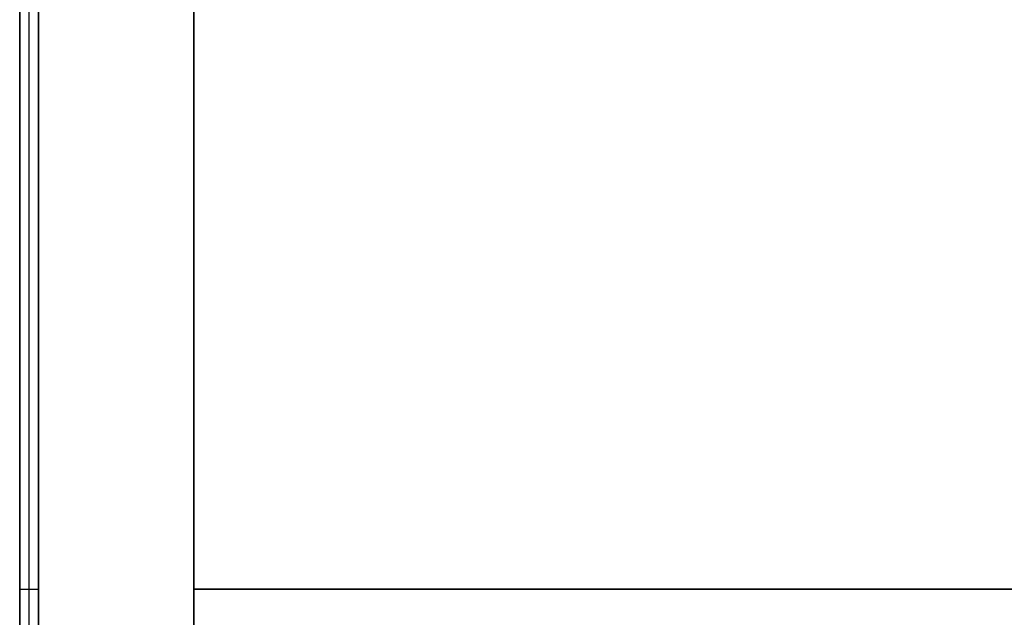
# Model space of a CAD drawing. Header units: millimetres. Extents: x -443 to 78, y -75 to 91.
# Tile 7 of 40: x -443 to -380, y 2 to 41. Entities that reach past the tile are written whole.
import ezdxf

# ---------------------------------------------------------------- set-up
doc = ezdxf.new("R2010")
doc.units = ezdxf.units.MM
doc.header["$MEASUREMENT"] = 0
doc.layers.add('Predefinito', color=5, linetype='Continuous')

msp = doc.modelspace()

# ---------------------------------------------------------------- linework, layer by layer
at = {"layer": 'Predefinito'}
for points in [[(-443.294, 79.164), (-443.294, -70.836)], [(-442.094, -70.836), (-442.094, 79.164)], [(-432.094, -70.836), (-432.094, 79.164)], [(-432.094, 79.164), (-432.094, -70.836)], [(-443.294, -60.836), (-443.294, 69.164)], [(-442.694, -60.836), (-442.694, 69.164)], [(-442.094, 69.164), (-442.094, -60.836)], [(-442.094, -54.205), (-442.094, 61.533)], [(-443.294, 60.501), (-443.294, -53.173)], [(-443.294, 4.164), (-442.094, 4.164)], [(-153.494, 4.164), (-432.094, 4.164)], [(-432.094, 4.164), (-153.494, 4.164)]]:
    msp.add_lwpolyline(points, dxfattribs=at)
at = {"layer": 'Predefinito', "extrusion": (0.999997, 0.002345, 0.000131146)}
for points in [[(61.217, 45.359), (-62.53, 38.437)], [(61.15, 46.557), (-62.597, 39.635)]]:
    msp.add_lwpolyline(points, dxfattribs=at)
at = {"layer": 'Predefinito', "extrusion": (1, 0, 0)}
msp.add_lwpolyline([(4.164, 11.2), (4.164, 48)], dxfattribs=at)
msp.add_lwpolyline([(4.164, 11.2), (4.164, 48)], dxfattribs=at)
at = {"layer": 'Predefinito', "extrusion": (0, 1, 0)}
for points in [[(443.294, 11.2), (443.291, 10.951), (443.283, 10.701), (443.268, 10.448), (443.248, 10.194), (443.222, 9.938), (443.19, 9.68), (443.152, 9.422), (443.107, 9.162), (443.055, 8.902), (442.997, 8.641), (442.933, 8.38), (442.861, 8.118), (442.783, 7.857), (442.698, 7.596), (442.606, 7.336), (442.507, 7.077), (442.402, 6.819), (442.289, 6.563), (442.169, 6.308), (442.042, 6.056), (441.909, 5.806), (441.769, 5.558), (441.622, 5.313), (441.468, 5.071), (441.308, 4.833), (441.141, 4.598), (440.968, 4.367), (440.789, 4.141), (440.604, 3.918), (440.412, 3.701), (440.216, 3.488), (440.013, 3.28), (439.806, 3.078), (439.593, 2.881), (439.375, 2.69), (439.153, 2.505), (438.926, 2.326), (438.696, 2.153), (438.461, 1.986), (438.222, 1.826), (437.981, 1.672), (437.736, 1.525), (437.488, 1.385), (437.238, 1.251), (436.985, 1.125), (436.731, 1.005), (436.474, 0.892), (436.216, 0.786), (435.957, 0.688), (435.697, 0.596), (435.437, 0.511), (435.175, 0.432), (434.914, 0.361), (434.653, 0.296), (434.392, 0.238), (434.132, 0.187), (433.872, 0.142), (433.614, 0.104), (433.356, 0.071), (433.1, 0.045), (432.846, 0.025), (432.593, 0.011), (432.342, 0.003), (432.094, 0)], [(442.094, 11.2), (442.091, 10.978), (442.084, 10.754), (442.071, 10.529), (442.053, 10.301), (442.03, 10.073), (442.001, 9.843), (441.967, 9.612), (441.927, 9.38), (441.881, 9.148), (441.829, 8.915), (441.771, 8.682), (441.708, 8.448), (441.638, 8.215), (441.562, 7.983), (441.48, 7.75), (441.392, 7.519), (441.297, 7.289), (441.196, 7.06), (441.09, 6.833), (440.977, 6.607), (440.857, 6.384), (440.732, 6.162), (440.601, 5.944), (440.464, 5.728), (440.321, 5.515), (440.172, 5.305), (440.017, 5.099), (439.857, 4.897), (439.692, 4.699), (439.521, 4.504), (439.345, 4.314), (439.165, 4.129), (438.979, 3.948), (438.789, 3.773), (438.595, 3.602), (438.397, 3.436), (438.194, 3.276), (437.988, 3.122), (437.779, 2.973), (437.566, 2.83), (437.35, 2.693), (437.131, 2.562), (436.91, 2.436), (436.687, 2.317), (436.461, 2.204), (436.234, 2.097), (436.005, 1.997), (435.775, 1.902), (435.543, 1.814), (435.311, 1.732), (435.078, 1.656), (434.845, 1.586), (434.612, 1.522), (434.379, 1.465), (434.146, 1.413), (433.913, 1.367), (433.682, 1.327), (433.451, 1.292), (433.221, 1.264), (432.992, 1.24), (432.765, 1.223), (432.54, 1.21), (432.316, 1.202), (432.094, 1.2)]]:
    msp.add_lwpolyline(points, dxfattribs=at)

doc.saveas('drawing.dxf')
